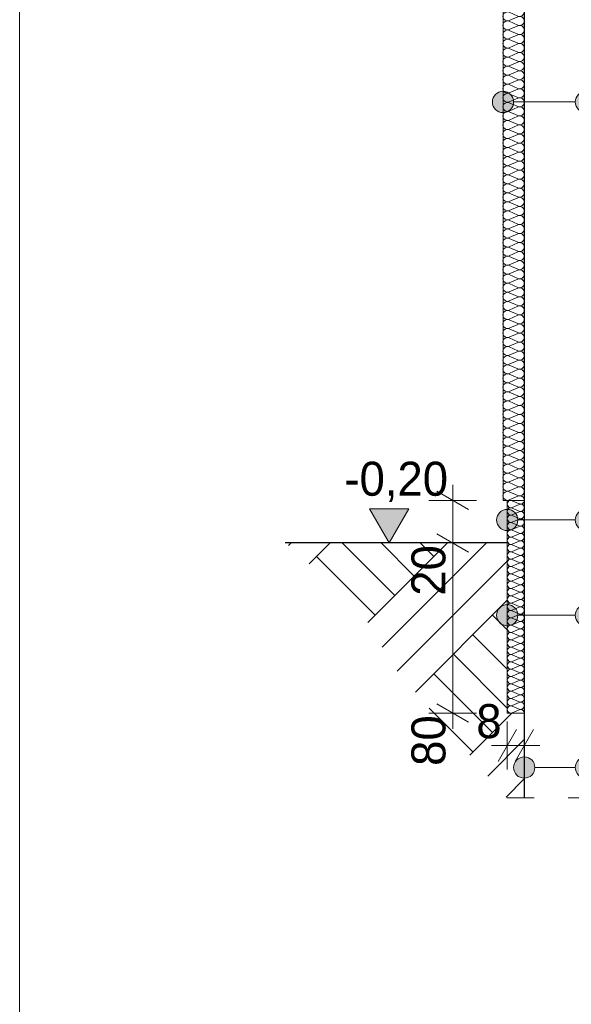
# Model space of a CAD drawing. Extents: x -547885 to -186295, y -25370 to 156194.
# Tile 2 of 256: x -547885 to -545288, y -14699 to -10070. Entities that reach past the tile are written whole.
import ezdxf

# ---------------------------------------------------------------- set-up
doc = ezdxf.new("R2010")
doc.units = 0
doc.header["$MEASUREMENT"] = 0
doc.linetypes.add('Przerywana', pattern=[320, 160, -160])
for name, color, linetype in [('Arch ocieplenie', 7, 'Continuous'), ('Arch opisy', 7, 'Continuous'), ('INWENT WYMIARY', 7, 'Continuous')]:
    doc.layers.add(name, color=color, linetype=linetype)
for name, color, linetype, lineweight in [('Arch ocieplenie_Nr_Pióra__100', 2, 'Continuous', 13), ('Arch opisy_Nr_Pióra__21', 7, 'Continuous', 9), ('ARCH TABELA_Nr_Pióra__21', 7, 'Continuous', 9), ('arch wypelnienia_Nr_Pióra__21', 7, 'Continuous', 9), ('INWENT OPISY_Nr_Pióra__21', 7, 'Continuous', 9), ('INWENT TEREN_Nr_Pióra__1', 7, 'Continuous', 25), ('INWENT WYMIARY_Nr_Pióra__21', 7, 'Continuous', 9), ('INWENT.ŚCIANY_Nr_Pióra__1', 7, 'Continuous', 25)]:
    doc.layers.add(name, color=color, linetype=linetype, lineweight=lineweight)
doc.layers.add('Arch ocieplenie_Nr_Pióra__44', color=7, linetype='Continuous', lineweight=9, true_color=0x029e21)
doc.layers.add('Arch wykończenie_Nr_Pióra__3', color=7, linetype='Continuous', lineweight=18, true_color=0xff6600)
doc.styles.add('GENERATED_STYLE_2', font='txt')
doc.dimstyles.new('GENERATED_STYLE__5', dxfattribs={"dimtxt": 160.000002, "dimasz": 114, "dimexe": 0.18, "dimexo": 0, "dimgap": 0.09, "dimtad": 1, "dimtih": 1, "dimtoh": 1, "dimdec": 0, "dimlfac": 0.1, "dimzin": 0, "dimdsep": 46, "dimtxsty": 'GENERATED_STYLE_2', "dimblk": 'ARROWHEAD_2', "dimblk1": 'ARROWHEAD_2', "dimblk2": 'ARROWHEAD_2', "dimcen": 0.09, "dimclrd": 7, "dimclre": 7, "dimclrt": 7, "dimazin": 0, "dimtfac": 1, "dimtdec": 4, "dimtmove": 0, "dimatfit": 3, "dimfxl": 0, "dimtolj": 1, "dimtzin": 0, "dimarcsym": 0})
doc.dimstyles.new('GENERATED_STYLE__7', dxfattribs={"dimtxt": 160.000002, "dimasz": 114, "dimexe": 0.18, "dimexo": 0, "dimgap": 0.09, "dimtad": 1, "dimdec": 0, "dimlfac": 0.1, "dimzin": 0, "dimdsep": 46, "dimtxsty": 'GENERATED_STYLE_2', "dimblk": 'ARROWHEAD_2', "dimblk1": 'ARROWHEAD_2', "dimblk2": 'ARROWHEAD_2', "dimcen": 0.09, "dimclrd": 7, "dimclre": 7, "dimclrt": 7, "dimazin": 0, "dimtfac": 1, "dimtdec": 4, "dimtmove": 0, "dimatfit": 3, "dimfxl": 0, "dimtolj": 1, "dimtzin": 0, "dimarcsym": 0})

# ---------------------------------------------------------------- blocks, each defined once
blk = doc.blocks.new('Izolacja cieplna 14_188', base_point=(-545509.9, -13329.6))
at = {"layer": 'Arch ocieplenie_Nr_Pióra__100', "linetype": 'Continuous'}
for p, q in [((-545533.8, -12345.4), (-545566.1, -12331.1)), ((-545566.1, -12362.6), (-545533.8, -12348.3)), ((-545533.8, -12379.9), (-545566.1, -12365.5)), ((-545566.1, -12397.1), (-545533.8, -12382.8)), ((-545533.8, -12414.4), (-545566.1, -12400)), ((-545566.1, -12431.6), (-545533.8, -12417.3)), ((-545533.8, -12448.9), (-545566.1, -12434.5)), ((-545566.1, -12466.1), (-545533.8, -12451.8)), ((-545533.8, -12483.3), (-545566.1, -12469)), ((-545566.1, -12500.6), (-545533.8, -12486.2)), ((-545533.8, -12517.8), (-545566.1, -12503.5)), ((-545566.1, -12535.1), (-545533.8, -12520.7)), ((-545533.8, -12552.3), (-545566.1, -12538)), ((-545566.1, -12569.5), (-545533.8, -12555.2)), ((-545533.8, -12586.8), (-545566.1, -12572.4)), ((-545566.1, -12604), (-545533.8, -12589.7)), ((-545533.8, -12621.3), (-545566.1, -12606.9)), ((-545566.1, -12638.5), (-545533.8, -12624.2)), ((-545533.8, -12655.8), (-545566.1, -12641.4)), ((-545566.1, -12673), (-545533.8, -12658.6)), ((-545533.8, -12690.2), (-545566.1, -12675.9)), ((-545566.1, -12707.5), (-545533.8, -12693.1)), ((-545533.8, -12724.7), (-545566.1, -12710.4)), ((-545566.1, -12742), (-545533.8, -12727.6)), ((-545533.8, -12759.2), (-545566.1, -12744.9)), ((-545566.1, -12776.4), (-545533.8, -12762.1)), ((-545533.8, -12793.7), (-545566.1, -12779.3)), ((-545566.1, -12810.9), (-545533.8, -12796.6)), ((-545533.8, -12828.2), (-545566.1, -12813.8)), ((-545566.1, -12845.4), (-545533.8, -12831.1)), ((-545533.8, -12862.6), (-545566.1, -12848.3)), ((-545566.1, -12879.9), (-545533.8, -12865.5)), ((-545533.8, -12897.1), (-545566.1, -12882.8)), ((-545566.1, -12914.4), (-545533.8, -12900)), ((-545533.8, -12931.6), (-545566.1, -12917.3)), ((-545566.1, -12948.9), (-545533.8, -12934.5)), ((-545533.8, -12966.1), (-545566.1, -12951.8)), ((-545566.1, -12983.3), (-545533.8, -12969)), ((-545533.8, -13000.6), (-545566.1, -12986.2)), ((-545566.1, -13017.8), (-545533.8, -13003.5)), ((-545533.8, -13035.1), (-545566.1, -13020.7)), ((-545566.1, -13052.3), (-545533.8, -13038)), ((-545533.8, -13069.5), (-545566.1, -13055.2)), ((-545566.1, -13086.8), (-545533.8, -13072.4)), ((-545533.8, -13104), (-545566.1, -13089.7)), ((-545566.1, -13121.3), (-545533.8, -13106.9)), ((-545533.8, -13138.5), (-545566.1, -13124.2)), ((-545566.1, -13155.8), (-545533.8, -13141.4)), ((-545533.8, -13173), (-545566.1, -13158.6)), ((-545566.1, -13190.2), (-545533.8, -13175.9)), ((-545533.8, -13207.5), (-545566.1, -13193.1)), ((-545566.1, -13224.7), (-545533.8, -13210.4)), ((-545533.8, -13242), (-545566.1, -13227.6)), ((-545566.1, -13259.2), (-545533.8, -13244.9)), ((-545533.8, -13276.4), (-545566.1, -13262.1)), ((-545566.1, -13293.7), (-545533.8, -13279.3)), ((-545533.8, -13310.9), (-545566.1, -13296.6)), ((-545566.1, -13328.2), (-545533.8, -13313.8))]:
    blk.add_line(p, q, dxfattribs=at)
for centre, start_param, end_param in [((-545572.9, -12346.9), 5.870392, 9.837571), ((-545527, -12329.6), 2.7288, 4.712389), ((-545527, -12364.1), 2.7288, 6.695979), ((-545572.9, -12381.3), 5.870392, 9.837571), ((-545572.9, -12415.8), 5.870392, 9.837571), ((-545527, -12398.6), 2.7288, 6.695979), ((-545572.9, -12450.3), 5.870392, 9.837571), ((-545527, -12433.1), 2.7288, 6.695979), ((-545527, -12467.5), 2.7288, 6.695979), ((-545572.9, -12484.8), 5.870392, 9.837571), ((-545527, -12502), 2.7288, 6.695979), ((-545572.9, -12519.3), 5.870392, 9.837571), ((-545572.9, -12553.8), 5.870392, 9.837571), ((-545527, -12536.5), 2.7288, 6.695979), ((-545572.9, -12588.2), 5.870392, 9.837571), ((-545527, -12571), 2.7288, 6.695979), ((-545527, -12605.5), 2.7288, 6.695979), ((-545572.9, -12622.7), 5.870392, 9.837571), ((-545527, -12640), 2.7288, 6.695979), ((-545572.9, -12657.2), 5.870392, 9.837571), ((-545572.9, -12691.7), 5.870392, 9.837571), ((-545527, -12674.4), 2.7288, 6.695979), ((-545572.9, -12726.2), 5.870392, 9.837571), ((-545527, -12708.9), 2.7288, 6.695979), ((-545527, -12743.4), 2.7288, 6.695979), ((-545572.9, -12760.6), 5.870392, 9.837571), ((-545527, -12777.9), 2.7288, 6.695979), ((-545572.9, -12795.1), 5.870392, 9.837571), ((-545572.9, -12829.6), 5.870392, 9.837571), ((-545527, -12812.4), 2.7288, 6.695979), ((-545572.9, -12864.1), 5.870392, 9.837571), ((-545527, -12846.9), 2.7288, 6.695979), ((-545527, -12881.3), 2.7288, 6.695979), ((-545572.9, -12898.6), 5.870392, 9.837571), ((-545572.9, -12933.1), 5.870392, 9.837571), ((-545527, -12915.8), 2.7288, 6.695979), ((-545572.9, -12967.5), 5.870392, 9.837571), ((-545527, -12950.3), 2.7288, 6.695979), ((-545572.9, -13002), 5.870392, 9.837571), ((-545527, -12984.8), 2.7288, 6.695979), ((-545527, -13019.3), 2.7288, 6.695979), ((-545572.9, -13036.5), 5.870392, 9.837571), ((-545572.9, -13071), 5.870392, 9.837571), ((-545527, -13053.8), 2.7288, 6.695979), ((-545572.9, -13105.5), 5.870392, 9.837571), ((-545527, -13088.2), 2.7288, 6.695979), ((-545572.9, -13140), 5.870392, 9.837571), ((-545527, -13122.7), 2.7288, 6.695979), ((-545527, -13157.2), 2.7288, 6.695979), ((-545572.9, -13174.4), 5.870392, 9.837571), ((-545572.9, -13208.9), 5.870392, 9.837571), ((-545527, -13191.7), 2.7288, 6.695979), ((-545572.9, -13243.4), 5.870392, 9.837571), ((-545527, -13226.2), 2.7288, 6.695979), ((-545572.9, -13277.9), 5.870392, 9.837571), ((-545527, -13260.7), 2.7288, 6.695979), ((-545527, -13295.1), 2.7288, 6.695979), ((-545572.9, -13312.4), 5.870392, 9.837571), ((-545527, -13329.6), 4.712389, 6.695979)]:
    blk.add_ellipse(centre, major_axis=(0, 17.2), ratio=0.986826, start_param=start_param, end_param=end_param, dxfattribs=at)
blk = doc.blocks.new('Izolacja cieplna 14_189', base_point=(-545510, -8884.7))
at = {"layer": 'Arch ocieplenie_Nr_Pióra__44', "linetype": 'Continuous'}
for p, q in [((-545580.2, -8886.5), (-545539.8, -8904.2)), ((-545539.8, -8907.8), (-545580.2, -8925.5)), ((-545580.2, -8929), (-545539.8, -8946.7)), ((-545539.8, -8950.3), (-545580.2, -8968)), ((-545580.2, -8971.6), (-545539.8, -8989.3)), ((-545539.8, -8992.8), (-545580.2, -9010.5)), ((-545580.2, -9014.1), (-545539.8, -9031.8)), ((-545539.8, -9035.4), (-545580.2, -9053.1)), ((-545580.2, -9056.6), (-545539.8, -9074.3)), ((-545539.8, -9077.9), (-545580.2, -9095.6)), ((-545580.2, -9099.2), (-545539.8, -9116.8)), ((-545539.8, -9120.4), (-545580.2, -9138.1)), ((-545580.2, -9141.7), (-545539.8, -9159.4)), ((-545539.8, -9162.9), (-545580.2, -9180.6)), ((-545580.2, -9184.2), (-545539.8, -9201.9)), ((-545539.8, -9205.5), (-545580.2, -9223.2)), ((-545580.2, -9226.7), (-545539.8, -9244.4)), ((-545539.8, -9248), (-545580.2, -9265.7)), ((-545580.2, -9269.3), (-545539.8, -9287)), ((-545539.8, -9290.5), (-545580.2, -9308.2)), ((-545580.2, -9311.8), (-545539.8, -9329.5)), ((-545539.8, -9333.1), (-545580.2, -9350.8)), ((-545580.2, -9354.3), (-545539.8, -9372)), ((-545539.8, -9375.6), (-545580.2, -9393.3)), ((-545580.2, -9396.9), (-545539.8, -9414.6)), ((-545539.8, -9418.1), (-545580.2, -9435.8)), ((-545580.2, -9439.4), (-545539.8, -9457.1)), ((-545539.8, -9460.7), (-545580.2, -9478.3)), ((-545580.2, -9481.9), (-545539.8, -9499.6)), ((-545539.8, -9503.2), (-545580.2, -9520.9)), ((-545580.2, -9524.4), (-545539.8, -9542.1)), ((-545539.8, -9545.7), (-545580.2, -9563.4)), ((-545580.2, -9567), (-545539.8, -9584.7)), ((-545539.8, -9588.2), (-545580.2, -9605.9)), ((-545580.2, -9609.5), (-545539.8, -9627.2)), ((-545539.8, -9630.8), (-545580.2, -9648.5)), ((-545580.2, -9652), (-545539.8, -9669.7)), ((-545539.8, -9673.3), (-545580.2, -9691)), ((-545580.2, -9694.6), (-545539.8, -9712.3)), ((-545539.8, -9715.8), (-545580.2, -9733.5)), ((-545580.2, -9737.1), (-545539.8, -9754.8)), ((-545539.8, -9758.4), (-545580.2, -9776.1)), ((-545580.2, -9779.6), (-545539.8, -9797.3)), ((-545539.8, -9800.9), (-545580.2, -9818.6)), ((-545580.2, -9822.2), (-545539.8, -9839.8)), ((-545539.8, -9843.4), (-545580.2, -9861.1)), ((-545580.2, -9864.7), (-545539.8, -9882.4)), ((-545539.8, -9886), (-545580.2, -9903.6)), ((-545580.2, -9907.2), (-545539.8, -9924.9)), ((-545539.8, -9928.5), (-545580.2, -9946.2)), ((-545580.2, -9949.7), (-545539.8, -9967.4)), ((-545539.8, -9971), (-545580.2, -9988.7)), ((-545580.2, -9992.3), (-545539.8, -10010)), ((-545539.8, -10013.5), (-545580.2, -10031.2)), ((-545580.2, -10034.8), (-545539.8, -10052.5)), ((-545539.8, -10056.1), (-545580.2, -10073.8)), ((-545580.2, -10077.3), (-545539.8, -10095)), ((-545539.8, -10098.6), (-545580.2, -10116.3)), ((-545580.2, -10119.9), (-545539.8, -10137.6)), ((-545539.8, -10141.1), (-545580.2, -10158.8)), ((-545580.2, -10162.4), (-545539.8, -10180.1)), ((-545539.8, -10183.7), (-545580.2, -10201.3)), ((-545580.2, -10204.9), (-545539.8, -10222.6)), ((-545539.8, -10226.2), (-545580.2, -10243.9)), ((-545580.2, -10247.5), (-545539.8, -10265.1)), ((-545539.8, -10268.7), (-545580.2, -10286.4)), ((-545580.2, -10290), (-545539.8, -10307.7)), ((-545539.8, -10311.2), (-545580.2, -10328.9)), ((-545580.2, -10332.5), (-545539.8, -10350.2)), ((-545539.8, -10353.8), (-545580.2, -10371.5)), ((-545580.2, -10375), (-545539.8, -10392.7)), ((-545539.8, -10396.3), (-545580.2, -10414)), ((-545580.2, -10417.6), (-545539.8, -10435.3)), ((-545539.8, -10438.8), (-545580.2, -10456.5)), ((-545580.2, -10460.1), (-545539.8, -10477.8)), ((-545539.8, -10481.4), (-545580.2, -10499.1)), ((-545580.2, -10502.6), (-545539.8, -10520.3)), ((-545539.8, -10523.9), (-545580.2, -10541.6)), ((-545580.2, -10545.2), (-545539.8, -10562.9)), ((-545539.8, -10566.4), (-545580.2, -10584.1)), ((-545580.2, -10587.7), (-545539.8, -10605.4)), ((-545539.8, -10609), (-545580.2, -10626.6)), ((-545580.2, -10630.2), (-545539.8, -10647.9)), ((-545539.8, -10651.5), (-545580.2, -10669.2)), ((-545580.2, -10672.7), (-545539.8, -10690.4)), ((-545539.8, -10694), (-545580.2, -10711.7)), ((-545580.2, -10715.3), (-545539.8, -10733)), ((-545539.8, -10736.5), (-545580.2, -10754.2)), ((-545580.2, -10757.8), (-545539.8, -10775.5)), ((-545539.8, -10779.1), (-545580.2, -10796.8)), ((-545580.2, -10800.3), (-545539.8, -10818)), ((-545539.8, -10821.6), (-545580.2, -10839.3)), ((-545580.2, -10842.9), (-545539.8, -10860.6)), ((-545539.8, -10864.1), (-545580.2, -10881.8)), ((-545580.2, -10885.4), (-545539.8, -10903.1)), ((-545539.8, -10906.7), (-545580.2, -10924.4)), ((-545580.2, -10927.9), (-545539.8, -10945.6)), ((-545539.8, -10949.2), (-545580.2, -10966.9)), ((-545580.2, -10970.5), (-545539.8, -10988.1)), ((-545539.8, -10991.7), (-545580.2, -11009.4)), ((-545580.2, -11013), (-545539.8, -11030.7)), ((-545539.8, -11034.2), (-545580.2, -11051.9)), ((-545580.2, -11055.5), (-545539.8, -11073.2)), ((-545539.8, -11076.8), (-545580.2, -11094.5)), ((-545580.2, -11098), (-545539.8, -11115.7)), ((-545539.8, -11119.3), (-545580.2, -11137)), ((-545580.2, -11140.6), (-545539.8, -11158.3)), ((-545539.8, -11161.8), (-545580.2, -11179.5)), ((-545580.2, -11183.1), (-545539.8, -11200.8)), ((-545539.8, -11204.4), (-545580.2, -11222.1)), ((-545580.2, -11225.6), (-545539.8, -11243.3)), ((-545539.8, -11246.9), (-545580.2, -11264.6)), ((-545580.2, -11268.2), (-545539.8, -11285.9)), ((-545539.8, -11289.4), (-545580.2, -11307.1)), ((-545580.2, -11310.7), (-545539.8, -11328.4)), ((-545539.8, -11332), (-545580.2, -11349.6)), ((-545580.2, -11353.2), (-545539.8, -11370.9)), ((-545539.8, -11374.5), (-545580.2, -11392.2)), ((-545580.2, -11395.8), (-545539.8, -11413.4)), ((-545539.8, -11417), (-545580.2, -11434.7)), ((-545580.2, -11438.3), (-545539.8, -11456)), ((-545539.8, -11459.5), (-545580.2, -11477.2)), ((-545580.2, -11480.8), (-545539.8, -11498.5)), ((-545539.8, -11502.1), (-545580.2, -11519.8)), ((-545580.2, -11523.3), (-545539.8, -11541)), ((-545539.8, -11544.6), (-545580.2, -11562.3)), ((-545580.2, -11565.9), (-545539.8, -11583.6)), ((-545539.8, -11587.1), (-545580.2, -11604.8)), ((-545580.2, -11608.4), (-545539.8, -11626.1)), ((-545539.8, -11629.7), (-545580.2, -11647.4)), ((-545580.2, -11650.9), (-545539.8, -11668.6)), ((-545539.8, -11672.2), (-545580.2, -11689.9)), ((-545580.2, -11693.5), (-545539.8, -11711.1)), ((-545539.8, -11714.7), (-545580.2, -11732.4)), ((-545580.2, -11736), (-545539.8, -11753.7)), ((-545539.8, -11757.3), (-545580.2, -11774.9)), ((-545580.2, -11778.5), (-545539.8, -11796.2)), ((-545539.8, -11799.8), (-545580.2, -11817.5)), ((-545580.2, -11821), (-545539.8, -11838.7)), ((-545539.8, -11842.3), (-545580.2, -11860)), ((-545580.2, -11863.6), (-545539.8, -11881.3)), ((-545539.8, -11884.8), (-545580.2, -11902.5)), ((-545580.2, -11906.1), (-545539.8, -11923.8)), ((-545539.8, -11927.4), (-545580.2, -11945.1)), ((-545580.2, -11948.6), (-545539.8, -11966.3)), ((-545539.8, -11969.9), (-545580.2, -11987.6)), ((-545580.2, -11991.2), (-545539.8, -12008.9)), ((-545539.8, -12012.4), (-545580.2, -12030.1)), ((-545580.2, -12033.7), (-545539.8, -12051.4)), ((-545539.8, -12055), (-545580.2, -12072.7)), ((-545580.2, -12076.2), (-545539.8, -12093.9)), ((-545539.8, -12097.5), (-545580.2, -12115.2)), ((-545580.2, -12118.8), (-545539.8, -12136.4)), ((-545539.8, -12140), (-545580.2, -12157.7)), ((-545580.2, -12161.3), (-545539.8, -12179)), ((-545539.8, -12182.5), (-545580.2, -12200.2)), ((-545580.2, -12203.8), (-545539.8, -12221.5)), ((-545539.8, -12225.1), (-545580.2, -12242.8)), ((-545580.2, -12246.3), (-545539.8, -12264)), ((-545539.8, -12267.6), (-545580.2, -12285.3)), ((-545580.2, -12288.9), (-545539.8, -12306.6)), ((-545539.8, -12310.1), (-545580.2, -12327.8))]:
    blk.add_line(p, q, dxfattribs=at)
for centre, start_param, end_param in [((-545588.7, -8906), 1.158003, 5.125183), ((-545531.2, -8884.7), 4.299596, 6.283185), ((-545588.7, -8948.5), 1.158003, 5.125183), ((-545531.2, -8927.2), 4.299595, 8.266774), ((-545588.7, -8991), 1.158003, 5.125183), ((-545531.2, -8969.8), 4.299595, 8.266774), ((-545588.7, -9033.6), 1.158003, 5.125183), ((-545531.2, -9012.3), 4.299595, 8.266774), ((-545588.7, -9076.1), 1.158003, 5.125183), ((-545531.2, -9054.8), 4.299595, 8.266774), ((-545588.7, -9118.6), 1.158003, 5.125183), ((-545531.2, -9097.4), 4.299595, 8.266774), ((-545531.2, -9139.9), 4.299595, 8.266774), ((-545588.7, -9161.2), 1.158003, 5.125183), ((-545531.2, -9182.4), 4.299595, 8.266774), ((-545588.7, -9203.7), 1.158003, 5.125183), ((-545531.2, -9225), 4.299595, 8.266774), ((-545588.7, -9246.2), 1.158003, 5.125183), ((-545531.2, -9267.5), 4.299595, 8.266774), ((-545588.7, -9288.8), 1.158003, 5.125183), ((-545531.2, -9310), 4.299595, 8.266774), ((-545588.7, -9331.3), 1.158003, 5.125183), ((-545588.7, -9373.8), 1.158003, 5.125183), ((-545531.2, -9352.5), 4.299595, 8.266774), ((-545588.7, -9416.3), 1.158003, 5.125183), ((-545531.2, -9395.1), 4.299595, 8.266774), ((-545588.7, -9458.9), 1.158003, 5.125183), ((-545531.2, -9437.6), 4.299595, 8.266774), ((-545588.7, -9501.4), 1.158003, 5.125183), ((-545531.2, -9480.1), 4.299595, 8.266774), ((-545588.7, -9543.9), 1.158003, 5.125183), ((-545531.2, -9522.7), 4.299595, 8.266774), ((-545588.7, -9586.5), 1.158003, 5.125183), ((-545531.2, -9565.2), 4.299595, 8.266774), ((-545588.7, -9629), 1.158003, 5.125183), ((-545531.2, -9607.7), 4.299595, 8.266774), ((-545531.2, -9650.3), 4.299595, 8.266774), ((-545588.7, -9671.5), 1.158003, 5.125183), ((-545531.2, -9692.8), 4.299595, 8.266774), ((-545588.7, -9714), 1.158003, 5.125183), ((-545531.2, -9735.3), 4.299595, 8.266774), ((-545588.7, -9756.6), 1.158003, 5.125183), ((-545531.2, -9777.8), 4.299595, 8.266774), ((-545588.7, -9799.1), 1.158003, 5.125183), ((-545531.2, -9820.4), 4.299595, 8.266774), ((-545588.7, -9841.6), 1.158003, 5.125183), ((-545531.2, -9862.9), 4.299595, 8.266774), ((-545588.7, -9884.2), 1.158003, 5.125183), ((-545588.7, -9926.7), 1.158003, 5.125183), ((-545531.2, -9905.4), 4.299595, 8.266774), ((-545588.7, -9969.2), 1.158003, 5.125183), ((-545531.2, -9948), 4.299595, 8.266774), ((-545588.7, -10011.8), 1.158003, 5.125183), ((-545531.2, -9990.5), 4.299595, 8.266774), ((-545588.7, -10054.3), 1.158003, 5.125183), ((-545531.2, -10033), 4.299595, 8.266774), ((-545588.7, -10096.8), 1.158003, 5.125183), ((-545531.2, -10075.5), 4.299595, 8.266774), ((-545588.7, -10139.3), 1.158003, 5.125183), ((-545531.2, -10118.1), 4.299595, 8.266774), ((-545531.2, -10160.6), 4.299595, 8.266774), ((-545588.7, -10181.9), 1.158003, 5.125183), ((-545531.2, -10203.1), 4.299595, 8.266774), ((-545588.7, -10224.4), 1.158003, 5.125183), ((-545531.2, -10245.7), 4.299595, 8.266774), ((-545588.7, -10266.9), 1.158003, 5.125183), ((-545531.2, -10288.2), 4.299595, 8.266774), ((-545588.7, -10309.5), 1.158003, 5.125183), ((-545531.2, -10330.7), 4.299595, 8.266774), ((-545588.7, -10352), 1.158003, 5.125183), ((-545531.2, -10373.3), 4.299595, 8.266774), ((-545588.7, -10394.5), 1.158003, 5.125183), ((-545588.7, -10437), 1.158003, 5.125183), ((-545531.2, -10415.8), 4.299595, 8.266774), ((-545588.7, -10479.6), 1.158003, 5.125183), ((-545531.2, -10458.3), 4.299595, 8.266774), ((-545588.7, -10522.1), 1.158003, 5.125183), ((-545531.2, -10500.8), 4.299595, 8.266774), ((-545588.7, -10564.6), 1.158003, 5.125183), ((-545531.2, -10543.4), 4.299595, 8.266774), ((-545588.7, -10607.2), 1.158003, 5.125183), ((-545531.2, -10585.9), 4.299595, 8.266774), ((-545588.7, -10649.7), 1.158003, 5.125183), ((-545531.2, -10628.4), 4.299595, 8.266774), ((-545588.7, -10692.2), 1.158003, 5.125183), ((-545531.2, -10671), 4.299595, 8.266774), ((-545531.2, -10713.5), 4.299595, 8.266774), ((-545588.7, -10734.8), 1.158003, 5.125183), ((-545531.2, -10756), 4.299595, 8.266774), ((-545588.7, -10777.3), 1.158003, 5.125183), ((-545531.2, -10798.5), 4.299595, 8.266774), ((-545588.7, -10819.8), 1.158003, 5.125183), ((-545531.2, -10841.1), 4.299595, 8.266774), ((-545588.7, -10862.3), 1.158003, 5.125183), ((-545531.2, -10883.6), 4.299595, 8.266774), ((-545588.7, -10904.9), 1.158003, 5.125183), ((-545588.7, -10947.4), 1.158003, 5.125183), ((-545531.2, -10926.1), 4.299595, 8.266774), ((-545588.7, -10989.9), 1.158003, 5.125183), ((-545531.2, -10968.7), 4.299595, 8.266774), ((-545588.7, -11032.5), 1.158003, 5.125183), ((-545531.2, -11011.2), 4.299595, 8.266774), ((-545588.7, -11075), 1.158003, 5.125183), ((-545531.2, -11053.7), 4.299595, 8.266774), ((-545588.7, -11117.5), 1.158003, 5.125183), ((-545531.2, -11096.3), 4.299595, 8.266774), ((-545588.7, -11160.1), 1.158003, 5.125183), ((-545531.2, -11138.8), 4.299595, 8.266774), ((-545588.7, -11202.6), 1.158003, 5.125183), ((-545531.2, -11181.3), 4.299595, 8.266774), ((-545531.2, -11223.8), 4.299595, 8.266774), ((-545588.7, -11245.1), 1.158003, 5.125183), ((-545531.2, -11266.4), 4.299595, 8.266774), ((-545588.7, -11287.6), 1.158003, 5.125183), ((-545531.2, -11308.9), 4.299595, 8.266774), ((-545588.7, -11330.2), 1.158003, 5.125183), ((-545531.2, -11351.4), 4.299595, 8.266774), ((-545588.7, -11372.7), 1.158003, 5.125183), ((-545531.2, -11394), 4.299595, 8.266774), ((-545588.7, -11415.2), 1.158003, 5.125183), ((-545531.2, -11436.5), 4.299595, 8.266774), ((-545588.7, -11457.8), 1.158003, 5.125183), ((-545588.7, -11500.3), 1.158003, 5.125183), ((-545531.2, -11479), 4.299595, 8.266774), ((-545588.7, -11542.8), 1.158003, 5.125183), ((-545531.2, -11521.6), 4.299595, 8.266774), ((-545588.7, -11585.3), 1.158003, 5.125183), ((-545531.2, -11564.1), 4.299595, 8.266774), ((-545588.7, -11627.9), 1.158003, 5.125183), ((-545531.2, -11606.6), 4.299595, 8.266774), ((-545588.7, -11670.4), 1.158003, 5.125183), ((-545531.2, -11649.1), 4.299595, 8.266774), ((-545588.7, -11712.9), 1.158003, 5.125183), ((-545531.2, -11691.7), 4.299595, 8.266774), ((-545531.2, -11734.2), 4.299595, 8.266774), ((-545588.7, -11755.5), 1.158003, 5.125183), ((-545531.2, -11776.7), 4.299595, 8.266774), ((-545588.7, -11798), 1.158003, 5.125183), ((-545531.2, -11819.3), 4.299595, 8.266774), ((-545588.7, -11840.5), 1.158003, 5.125183), ((-545531.2, -11861.8), 4.299595, 8.266774), ((-545588.7, -11883.1), 1.158003, 5.125183), ((-545531.2, -11904.3), 4.299595, 8.266774), ((-545588.7, -11925.6), 1.158003, 5.125183), ((-545531.2, -11946.8), 4.299595, 8.266774), ((-545588.7, -11968.1), 1.158003, 5.125183), ((-545588.7, -12010.6), 1.158003, 5.125183), ((-545531.2, -11989.4), 4.299595, 8.266774), ((-545588.7, -12053.2), 1.158003, 5.125183), ((-545531.2, -12031.9), 4.299595, 8.266774), ((-545588.7, -12095.7), 1.158003, 5.125183), ((-545531.2, -12074.4), 4.299595, 8.266774), ((-545588.7, -12138.2), 1.158003, 5.125183), ((-545531.2, -12117), 4.299595, 8.266774), ((-545588.7, -12180.8), 1.158003, 5.125183), ((-545531.2, -12159.5), 4.299595, 8.266774), ((-545588.7, -12223.3), 1.158003, 5.125183), ((-545531.2, -12202), 4.299595, 8.266774), ((-545588.7, -12265.8), 1.158003, 5.125183), ((-545531.2, -12244.6), 4.299595, 8.266774), ((-545531.2, -12287.1), 4.299595, 8.266774), ((-545588.7, -12308.3), 1.158003, 5.125183), ((-545531.2, -12329.6), 0, 1.983589)]:
    blk.add_ellipse(centre, major_axis=(21.3, 0), ratio=0.999908, start_param=start_param, end_param=end_param, dxfattribs=at)
blk = doc.blocks.new('Wymiary_77', base_point=(-546146.2, -12529.6))
at = {"layer": 'INWENT WYMIARY_Nr_Pióra__21', "linetype": 'Continuous'}
blk.add_hatch(color=256, dxfattribs=at).paths.add_polyline_path([(-546146.2, -12529.6), (-546239, -12369.6), (-546053.4, -12369.6)], flags=0)
for p, q in [((-546146.2, -12529.6), (-546239, -12369.6)), ((-546239, -12369.6), (-546053.4, -12369.6)), ((-546053.4, -12369.6), (-546146.2, -12529.6)), ((-546146.2, -12529.6), (-546266.2, -12529.6)), ((-546146.2, -12529.6), (-546026.2, -12529.6))]:
    blk.add_line(p, q, dxfattribs=at)
at = {"layer": 'INWENT WYMIARY_Nr_Pióra__21', "insert": (-546356.3, -12337.6), "char_height": 160, "attachment_point": 7, "style": 'GENERATED_STYLE_2'}
blk.add_mtext('{-0,20}', dxfattribs=at)
blk = doc.blocks.new('*D523')
at = {"layer": 'INWENT WYMIARY_Nr_Pióra__21', "linetype": 'Continuous'}
for p, q in [((-545921.7, -12486.3), (-545771.7, -12572.9)), ((-545734.2, -12529.6), (-545959.2, -12529.6)), ((-545846.7, -13329.6), (-545846.7, -12529.6)), ((-545734.2, -13329.6), (-545959.2, -13329.6)), ((-545921.7, -13286.3), (-545771.7, -13372.9)), ((-545846.7, -13403), (-545846.7, -13329.6))]:
    blk.add_line(p, q, dxfattribs=at)
at = {"layer": 'INWENT WYMIARY_Nr_Pióra__21', "char_height": 160, "attachment_point": 7, "rotation": 90, "style": 'GENERATED_STYLE_2'}
for s, insert in [('{20}', (-545878.7, -12777.8)), ('{80}', (-545878.7, -13577.8))]:
    blk.add_mtext(s, dxfattribs=dict(at, insert=insert))
blk = doc.blocks.new('ARROWHEAD_2')
at = {"color": 0, "linetype": 'Continuous', "lineweight": 0}
for p, q in [((-0.378, -0.655), (0.378, 0.655)), ((0, 0), (-1, 0))]:
    blk.add_line(p, q, dxfattribs=at)
blk = doc.blocks.new('*D524')
at = {"layer": 'INWENT WYMIARY_Nr_Pióra__21', "linetype": 'Continuous'}
for p, q in [((-545846.7, -12329.6), (-545846.7, -12256.3)), ((-545771.7, -12372.9), (-545921.7, -12286.3)), ((-545734.2, -12329.6), (-545959.2, -12329.6)), ((-545846.7, -12529.6), (-545846.7, -12329.6)), ((-545921.7, -12486.3), (-545771.7, -12572.9)), ((-545734.2, -12529.6), (-545959.2, -12529.6))]:
    blk.add_line(p, q, dxfattribs=at)
at = {"layer": 'INWENT WYMIARY_Nr_Pióra__21', "char_height": 160, "attachment_point": 7, "rotation": 90, "style": 'GENERATED_STYLE_2'}
for s, insert in [('{20}', (-545878.7, -12777.8)), ('{80}', (-545878.7, -13577.8))]:
    blk.add_mtext(s, dxfattribs=dict(at, insert=insert))
blk = doc.blocks.new('*D534')
at = {"layer": 'INWENT WYMIARY_Nr_Pióra__21', "linetype": 'Continuous'}
for p, q in [((-545589.9, -13594.1), (-545589.9, -13369.1)), ((-545509.9, -13594.1), (-545509.9, -13369.1)), ((-545633.3, -13556.6), (-545546.6, -13406.6)), ((-545466.6, -13406.6), (-545553.3, -13556.6)), ((-545663.3, -13481.6), (-545589.9, -13481.6)), ((-545589.9, -13481.6), (-545509.9, -13481.6)), ((-545509.9, -13481.6), (-545436.6, -13481.6))]:
    blk.add_line(p, q, dxfattribs=at)
at = {"layer": 'INWENT WYMIARY_Nr_Pióra__21', "insert": (-545735.7, -13449.6), "char_height": 160, "attachment_point": 7, "style": 'GENERATED_STYLE_2'}
blk.add_mtext('{8}', dxfattribs=at)
blk = doc.blocks.new('Linia_121', base_point=(-545589.9, -12421.7))
at = {"layer": 'Arch opisy_Nr_Pióra__21', "linetype": 'Continuous'}
for points in [[(-545539.9, -12421.7), (-545543.8, -12402.6), (-545554.6, -12386.3), (-545570.8, -12375.5), (-545589.9, -12371.7), (-545609.1, -12375.5), (-545625.3, -12386.3), (-545636.1, -12402.6), (-545639.9, -12421.7), (-545636.1, -12440.8), (-545625.3, -12457.1), (-545609.1, -12467.9), (-545589.9, -12471.7), (-545570.8, -12467.9), (-545554.6, -12457.1), (-545543.8, -12440.8)], [(-545169.9, -12421.7), (-545173.8, -12402.6), (-545184.6, -12386.3), (-545200.8, -12375.5), (-545219.9, -12371.7), (-545239.1, -12375.5), (-545255.3, -12386.3), (-545266.1, -12402.6), (-545269.9, -12421.7), (-545266.1, -12440.8), (-545255.3, -12457.1), (-545239.1, -12467.9), (-545219.9, -12471.7), (-545200.8, -12467.9), (-545184.6, -12457.1), (-545173.8, -12440.8)]]:
    blk.add_hatch(color=256, dxfattribs=at).paths.add_polyline_path(points, flags=0)
blk.add_line((-545539.9, -12421.7), (-545269.9, -12421.7), dxfattribs=at)
for centre in [(-545589.9, -12421.7), (-545219.9, -12421.7)]:
    blk.add_circle(centre, 50, dxfattribs=at)
blk = doc.blocks.new('Linia_122', base_point=(-545589.9, -12869.4))
at = {"layer": 'Arch opisy_Nr_Pióra__21', "linetype": 'Continuous'}
for points in [[(-545539.9, -12869.4), (-545543.8, -12850.3), (-545554.6, -12834.1), (-545570.8, -12823.2), (-545589.9, -12819.4), (-545609.1, -12823.2), (-545625.3, -12834.1), (-545636.1, -12850.3), (-545639.9, -12869.4), (-545636.1, -12888.6), (-545625.3, -12904.8), (-545609.1, -12915.6), (-545589.9, -12919.4), (-545570.8, -12915.6), (-545554.6, -12904.8), (-545543.8, -12888.6)], [(-545169.9, -12869.4), (-545173.8, -12850.3), (-545184.6, -12834.1), (-545200.8, -12823.2), (-545219.9, -12819.4), (-545239.1, -12823.2), (-545255.3, -12834.1), (-545266.1, -12850.3), (-545269.9, -12869.4), (-545266.1, -12888.6), (-545255.3, -12904.8), (-545239.1, -12915.6), (-545219.9, -12919.4), (-545200.8, -12915.6), (-545184.6, -12904.8), (-545173.8, -12888.6)]]:
    blk.add_hatch(color=256, dxfattribs=at).paths.add_polyline_path(points, flags=0)
blk.add_line((-545539.9, -12869.4), (-545269.9, -12869.4), dxfattribs=at)
for centre in [(-545589.9, -12869.4), (-545219.9, -12869.4)]:
    blk.add_circle(centre, 50, dxfattribs=at)
blk = doc.blocks.new('Linia_124', base_point=(-545509.9, -13585.5))
at = {"layer": 'Arch opisy_Nr_Pióra__21', "linetype": 'Continuous'}
for points in [[(-545459.9, -13585.5), (-545463.8, -13566.3), (-545474.6, -13550.1), (-545490.8, -13539.3), (-545509.9, -13535.5), (-545529.1, -13539.3), (-545545.3, -13550.1), (-545556.1, -13566.3), (-545559.9, -13585.5), (-545556.1, -13604.6), (-545545.3, -13620.8), (-545529.1, -13631.7), (-545509.9, -13635.5), (-545490.8, -13631.7), (-545474.6, -13620.8), (-545463.8, -13604.6)], [(-545169.9, -13585.5), (-545173.8, -13566.3), (-545184.6, -13550.1), (-545200.8, -13539.3), (-545219.9, -13535.5), (-545239.1, -13539.3), (-545255.3, -13550.1), (-545266.1, -13566.3), (-545269.9, -13585.5), (-545266.1, -13604.6), (-545255.3, -13620.8), (-545239.1, -13631.7), (-545219.9, -13635.5), (-545200.8, -13631.7), (-545184.6, -13620.8), (-545173.8, -13604.6)]]:
    blk.add_hatch(color=256, dxfattribs=at).paths.add_polyline_path(points, flags=0)
blk.add_line((-545459.9, -13585.5), (-545269.9, -13585.5), dxfattribs=at)
for centre in [(-545509.9, -13585.5), (-545219.9, -13585.5)]:
    blk.add_circle(centre, 50, dxfattribs=at)
blk = doc.blocks.new('Linia_128', base_point=(-545609.9, -10456.5))
at = {"layer": 'Arch opisy_Nr_Pióra__21', "linetype": 'Continuous'}
for points in [[(-545559.9, -10456.5), (-545563.8, -10437.3), (-545574.6, -10421.1), (-545590.8, -10410.3), (-545609.9, -10406.5), (-545629.1, -10410.3), (-545645.3, -10421.1), (-545656.1, -10437.3), (-545659.9, -10456.5), (-545656.1, -10475.6), (-545645.3, -10491.8), (-545629.1, -10502.7), (-545609.9, -10506.5), (-545590.8, -10502.7), (-545574.6, -10491.8), (-545563.8, -10475.6)], [(-545169.9, -10456.5), (-545173.8, -10437.3), (-545184.6, -10421.1), (-545200.8, -10410.3), (-545219.9, -10406.5), (-545239.1, -10410.3), (-545255.3, -10421.1), (-545266.1, -10437.3), (-545269.9, -10456.5), (-545266.1, -10475.6), (-545255.3, -10491.8), (-545239.1, -10502.7), (-545219.9, -10506.5), (-545200.8, -10502.7), (-545184.6, -10491.8), (-545173.8, -10475.6)]]:
    blk.add_hatch(color=256, dxfattribs=at).paths.add_polyline_path(points, flags=0)
blk.add_line((-545559.9, -10456.5), (-545269.9, -10456.5), dxfattribs=at)
for centre in [(-545609.9, -10456.5), (-545219.9, -10456.5)]:
    blk.add_circle(centre, 50, dxfattribs=at)

msp = doc.modelspace()

# ---------------------------------------------------------------- hatches: boundary and pattern name
at = {"layer": 'arch wypelnienia_Nr_Pióra__21', "linetype": 'Continuous'}
h = msp.add_hatch(dxfattribs=at)
h.set_pattern_fill('Earth', color=256, style=0, pattern_type=2)
h.set_pattern_definition([(45, (0, 0), (-275.77163, 275.77163), []), (45, (-91.9, 91.9), (-551.5433, 551.5433), []), (45, (-183.85, 183.85), (-551.5433, 551.5433), []), (135, (-275.77, 275.77), (91.923878, 91.923878), [389.99999, -389.99999])])
h.paths.add_polyline_path([(-546634.9, -12529.6), (-545590, -12529.6), (-545590, -13329.6), (-545509.9, -13329.6), (-545509.9, -13728.8), (-545591.6, -13728.8), (-546123.8, -13114.9), (-546286.8, -12832.6)], flags=0)

# ---------------------------------------------------------------- linework, layer by layer
at = {"layer": 'ARCH TABELA_Nr_Pióra__21', "linetype": 'Continuous'}
msp.add_line((-547884.9, 5580.4), (-547884.9, -22869.6), dxfattribs=at)
at = {"layer": 'Arch wykończenie_Nr_Pióra__3', "linetype": 'Continuous'}
for p, q in [((-545609.9, -8882.4), (-545609.9, -12329.6)), ((-545609.9, -12329.6), (-545509.9, -12329.6)), ((-545590, -12329.6), (-545590, -13329.6)), ((-545590, -13329.6), (-545509.9, -13329.6))]:
    msp.add_line(p, q, dxfattribs=at)
at = {"layer": 'INWENT OPISY_Nr_Pióra__21', "linetype": 'Przerywana'}
msp.add_line((-545143, -13728.8), (-545591.6, -13728.8), dxfattribs=at)
at = {"layer": 'INWENT TEREN_Nr_Pióra__1', "linetype": 'Continuous'}
msp.add_line((-545590, -12529.6), (-546634.9, -12529.6), dxfattribs=at)
at = {"layer": 'INWENT.ŚCIANY_Nr_Pióra__1', "linetype": 'Continuous'}
msp.add_line((-545509.9, -9619.6), (-545509.9, -13728.8), dxfattribs=at)

# ---------------------------------------------------------------- block references
at = {"layer": 'Arch ocieplenie', "color": 104, "linetype": 'Continuous', "lineweight": 13, "true_color": 0x029e21}
for name, p in [('Izolacja cieplna 14_189', (-545510, -8884.7)), ('Izolacja cieplna 14_188', (-545509.9, -13329.6))]:
    msp.add_blockref(name, p, dxfattribs=at)
at = {"layer": 'Arch opisy', "linetype": 'Continuous'}
for name, p in [('Linia_128', (-545609.9, -10456.5)), ('Linia_121', (-545589.9, -12421.7)), ('Linia_122', (-545589.9, -12869.4)), ('Linia_124', (-545509.9, -13585.5))]:
    msp.add_blockref(name, p, dxfattribs=at)
at = {"layer": 'INWENT WYMIARY', "linetype": 'Continuous'}
msp.add_blockref('Wymiary_77', (-546146.2, -12529.6), dxfattribs=at)

# ---------------------------------------------------------------- dimensions: what is measured, and where the dimension line sits
for p1, p2, picture, middle in [((-545743.7, -12529.6), (-545589.9, -12329.6), '*D524', (-545958.7, -12656.3)), ((-545589.9, -13329.6), (-545743.7, -12529.6), '*D523', (-545958.7, -13456.3))]:
    dim = msp.add_linear_dim(base=(-545846.7, -13329.6), p1=p1, p2=p2, angle=90, dimstyle='GENERATED_STYLE__7', dxfattribs=at)
    dim.commit()
    dim.dimension.update_dxf_attribs({"geometry": picture, "text_midpoint": middle})
dim = msp.add_linear_dim(base=(-545589.9, -13481.6), p1=(-545589.9, -13329.6), p2=(-545509.9, -13329.6), dimstyle='GENERATED_STYLE__5', dxfattribs=at)
dim.commit()
dim.dimension.update_dxf_attribs({"geometry": '*D534', "text_midpoint": (-545675, -13369.6)})

doc.saveas('drawing.dxf')
